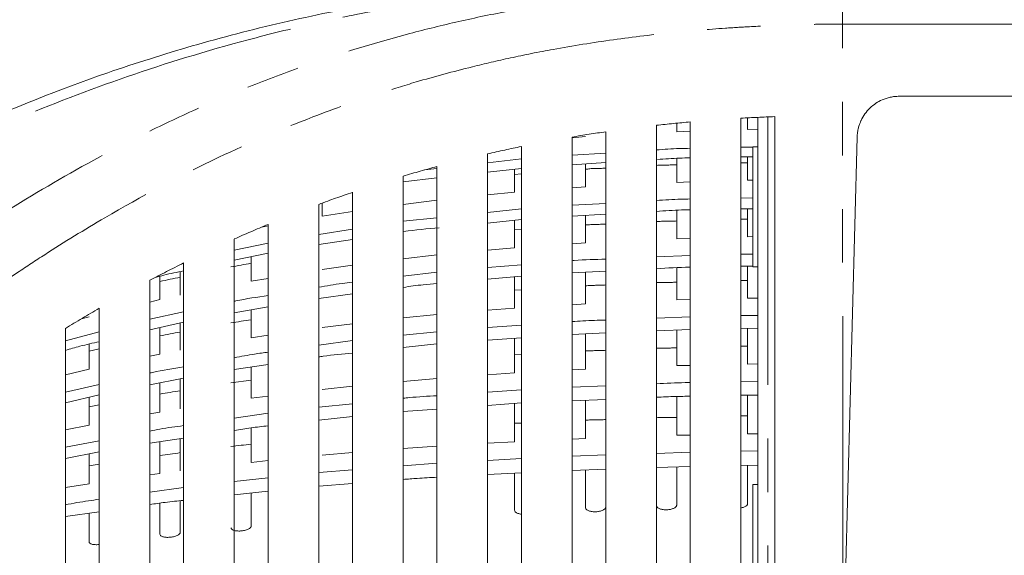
# Model space of a CAD drawing. Header units: millimetres. Extents: x 19 to 844, y 7 to 552.
# Tile 9 of 175: x 83 to 106, y 120 to 133. Entities that reach past the tile are written whole.
import ezdxf

# ---------------------------------------------------------------- set-up
doc = ezdxf.new("R2010")
doc.units = ezdxf.units.MM
doc.linetypes.add('PHANTOM', pattern=[12.7, 6.35, -1.27, 1.27, -1.27, 1.27, -1.27])

msp = doc.modelspace()

# ---------------------------------------------------------------- linework, layer by layer
at = {"color": 8, "linetype": 'PHANTOM', "lineweight": 0}
for p, q in [((102.666, 119.569), (102.651, 132.841)), ((102.651, 132.841), (270.648, 132.841)), ((100.888, 130.641), (100.888, 119.42))]:
    msp.add_line(p, q, dxfattribs=at)
at = {"color": 7, "linetype": 'Continuous', "lineweight": 15}
for p, q in [((129.297, 131.131), (103.999, 131.131)), ((100.248, 130.611), (100.248, 119.506)), ((100.408, 130.347), (100.408, 130.619)), ((100.648, 130.63), (100.648, 119.4)), ((101.048, 119.434), (101.048, 130.649)), ((98.248, 130.443), (98.248, 119.115)), ((98.248, 130.443), (98.248, 130.27)), ((98.728, 130.291), (98.728, 130.491)), ((99.048, 119.262), (99.048, 130.523)), ((96.568, 130.174), (96.248, 130.15)), ((96.248, 130.164), (96.248, 119.017)), ((97.048, 119.088), (97.048, 130.29)), ((99.048, 130.302), (98.728, 130.291)), ((100.648, 130.349), (100.408, 130.347)), ((103, 130.158), (102.723, 119.574)), ((95.048, 118.911), (95.048, 129.941)), ((100.248, 129.921), (100.528, 129.926)), ((100.648, 129.931), (100.528, 129.931)), ((100.528, 129.931), (100.528, 127.091)), ((94.248, 129.766), (94.248, 118.838)), ((96.248, 129.735), (97.048, 129.785)), ((100.528, 129.697), (100.248, 129.692)), ((100.408, 129.143), (100.408, 129.695)), ((93.048, 118.73), (93.048, 129.466)), ((94.248, 129.554), (95.048, 129.646)), ((97.048, 129.558), (96.248, 129.509)), ((96.568, 129.529), (96.568, 128.982)), ((98.728, 129.09), (98.728, 129.661)), ((100.408, 129.555), (100.248, 129.554)), ((92.248, 129.239), (92.248, 118.657)), ((92.76, 129.384), (93.048, 129.417)), ((95.048, 129.421), (94.248, 129.331)), ((94.888, 129.403), (94.888, 128.856)), ((95.048, 129.29), (94.888, 129.277)), ((93.048, 129.196), (92.248, 129.106)), ((96.568, 128.982), (96.248, 128.959)), ((99.048, 129.1), (98.728, 129.09)), ((100.528, 129.144), (100.408, 129.143)), ((91.048, 118.546), (91.048, 128.855)), ((94.888, 128.856), (94.248, 128.795)), ((90.248, 128.569), (90.248, 118.472)), ((90.328, 128.288), (90.328, 128.598)), ((93.048, 128.669), (92.248, 128.57)), ((96.248, 128.547), (97.048, 128.592)), ((100.248, 128.719), (100.528, 128.724)), ((91.048, 128.399), (90.328, 128.288)), ((94.248, 128.379), (95.048, 128.462)), ((97.048, 128.337), (96.248, 128.293)), ((96.568, 128.311), (96.568, 127.655)), ((98.728, 127.754), (98.728, 128.43)), ((100.528, 128.467), (100.248, 128.462)), ((100.408, 127.803), (100.408, 128.464)), ((89.048, 128.057), (88.892, 128.027)), ((89.048, 118.305), (89.048, 128.095)), ((92.248, 128.171), (93.048, 128.254)), ((95.048, 128.208), (94.248, 128.127)), ((94.888, 128.192), (94.888, 127.541)), ((100.408, 128.22), (100.248, 128.218)), ((90.248, 127.857), (91.048, 127.983)), ((95.048, 127.977), (94.888, 127.965)), ((100.528, 127.804), (100.408, 127.803)), ((88.248, 127.748), (88.248, 118.263)), ((88.248, 127.48), (89.048, 127.653)), ((91.048, 127.739), (90.248, 127.615)), ((96.568, 127.655), (96.248, 127.634)), ((99.048, 127.763), (98.728, 127.754)), ((89.048, 127.414), (88.248, 127.245)), ((93.048, 127.371), (92.248, 127.281)), ((94.888, 127.541), (94.248, 127.485)), ((98.248, 127.325), (99.048, 127.36)), ((100.248, 127.386), (100.528, 127.391)), ((87.048, 118.2), (87.048, 127.181)), ((88.648, 126.749), (88.648, 127.329)), ((91.048, 127.127), (90.328, 127.026)), ((94.248, 127.076), (95.048, 127.14)), ((100.531, 127.106), (100.248, 127.102)), ((100.408, 126.347), (100.408, 127.104)), ((86.968, 126.417), (86.968, 126.974)), ((92.248, 126.869), (93.048, 126.965)), ((97.048, 126.987), (96.248, 126.949)), ((96.568, 126.964), (96.568, 126.211)), ((98.728, 126.304), (98.728, 127.067)), ((100.528, 127.091), (100.648, 127.091)), ((86.488, 126.867), (86.488, 126.312)), ((89.048, 126.816), (88.648, 126.749)), ((95.048, 126.864), (94.248, 126.795)), ((94.888, 126.85), (94.888, 126.109)), ((100.408, 126.768), (100.248, 126.766)), ((91.048, 126.446), (90.248, 126.341)), ((95.048, 126.547), (94.888, 126.537)), ((86.488, 126.312), (86.248, 126.255)), ((96.568, 126.211), (96.248, 126.192)), ((99.048, 126.311), (98.728, 126.304)), ((100.648, 126.349), (100.408, 126.347)), ((86.248, 125.849), (87.048, 126.019)), ((89.048, 126.144), (88.248, 126)), ((88.648, 125.408), (88.648, 126.072)), ((93.048, 125.958), (92.248, 125.879)), ((94.888, 126.109), (94.248, 126.059)), ((84.808, 125.905), (84.627, 125.855)), ((87.048, 125.777), (86.248, 125.592)), ((86.968, 125.115), (86.968, 125.759)), ((91.048, 125.742), (90.328, 125.653)), ((94.248, 125.655), (95.048, 125.709)), ((98.248, 125.874), (99.048, 125.905)), ((100.248, 125.932), (100.648, 125.938)), ((84.248, 125.332), (85.048, 125.547)), ((86.488, 125.647), (86.488, 125.023)), ((92.248, 125.469), (93.048, 125.55)), ((97.048, 125.522), (96.248, 125.489)), ((96.568, 125.502), (96.568, 124.661)), ((99.048, 125.603), (98.248, 125.571)), ((98.728, 124.749), (98.728, 125.59)), ((100.648, 125.632), (100.248, 125.626)), ((84.808, 125.258), (84.808, 124.664)), ((89.048, 125.468), (88.648, 125.408)), ((90.248, 125.232), (91.048, 125.342)), ((93.048, 125.263), (92.248, 125.176)), ((95.048, 125.41), (94.248, 125.352)), ((94.888, 125.398), (94.888, 124.573)), ((85.048, 125.147), (84.808, 125.094)), ((86.488, 125.023), (86.248, 124.972)), ((95.048, 125.014), (94.888, 125.007)), ((100.408, 125.21), (100.248, 125.208)), ((89.048, 124.775), (88.248, 124.656)), ((100.648, 124.787), (100.408, 124.785)), ((84.808, 124.664), (84.248, 124.529)), ((88.648, 123.973), (88.648, 124.715)), ((94.888, 124.573), (94.248, 124.53)), ((96.568, 124.661), (96.248, 124.645)), ((99.048, 124.753), (98.728, 124.749)), ((87.048, 124.447), (86.248, 124.292)), ((86.488, 124.339), (86.488, 123.645)), ((86.968, 123.723), (86.968, 124.432)), ((88.648, 124.402), (88.168, 124.336)), ((93.048, 124.443), (92.248, 124.375)), ((100.248, 124.369), (100.648, 124.376)), ((84.248, 124.115), (85.048, 124.298)), ((91.048, 124.258), (90.328, 124.182)), ((94.248, 124.119), (95.048, 124.176)), ((96.248, 124.238), (97.048, 124.27)), ((85.048, 124.058), (84.248, 123.866)), ((84.808, 124), (84.808, 123.34)), ((89.048, 124.024), (88.648, 123.973)), ((90.248, 123.761), (91.048, 123.846)), ((95.048, 123.862), (94.248, 123.804)), ((94.888, 123.85), (94.888, 122.944)), ((97.048, 123.947), (96.248, 123.914)), ((96.568, 123.927), (96.568, 123.019)), ((98.728, 123.096), (98.728, 124.017)), ((100.648, 124.051), (100.248, 124.044)), ((100.408, 123.132), (100.408, 124.047)), ((85.048, 123.815), (84.808, 123.77)), ((86.488, 123.645), (86.248, 123.602)), ((88.248, 123.502), (89.048, 123.619)), ((93.048, 123.716), (92.248, 123.657)), ((91.048, 123.541), (90.248, 123.452)), ((95.048, 123.387), (94.888, 123.381)), ((100.408, 123.56), (100.248, 123.558)), ((84.808, 123.34), (84.248, 123.226)), ((88.648, 122.455), (88.648, 123.275)), ((84.248, 122.814), (85.048, 122.968)), ((87.048, 123.03), (86.248, 122.907)), ((86.488, 122.944), (86.488, 122.191)), ((86.968, 122.254), (86.968, 123.017)), ((94.888, 122.944), (94.248, 122.909)), ((96.568, 123.019), (96.248, 123.005)), ((99.048, 123.101), (98.728, 123.096)), ((100.648, 123.134), (100.408, 123.132)), ((85.048, 122.701), (84.248, 122.543)), ((91.048, 122.686), (90.328, 122.624)), ((93.048, 122.836), (92.248, 122.781)), ((98.248, 122.669), (99.048, 122.695)), ((100.248, 122.719), (100.648, 122.726)), ((84.808, 122.654), (84.808, 121.946)), ((89.048, 122.496), (88.648, 122.455)), ((94.248, 122.502), (95.048, 122.544)), ((96.248, 122.604), (97.048, 122.63)), ((85.048, 122.412), (84.808, 122.376)), ((90.248, 122.216), (91.048, 122.279)), ((92.248, 122.374), (93.048, 122.438)), ((95.048, 122.21), (94.248, 122.167)), ((97.048, 122.29), (96.248, 122.263)), ((96.568, 122.274), (96.568, 121.382)), ((99.048, 122.356), (98.248, 122.33)), ((98.728, 121.444), (98.728, 122.346)), ((100.648, 122.385), (100.248, 122.378)), ((100.408, 121.48), (100.408, 122.381)), ((86.488, 122.191), (86.248, 122.156)), ((88.248, 122), (89.048, 122.087)), ((94.888, 122.201), (94.888, 121.321)), ((84.808, 121.946), (84.248, 121.856)), ((86.248, 121.748), (87.048, 121.859)), ((89.048, 121.776), (88.248, 121.688)), ((91.048, 121.953), (90.248, 121.889)), ((100.648, 121.931), (100.528, 121.931)), ((100.528, 121.931), (100.528, 119.377)), ((86.968, 120.797), (86.968, 121.546)), ((88.648, 120.946), (88.648, 121.732)), ((85.048, 121.283), (84.248, 121.169)), ((86.488, 121.489), (86.488, 120.75)), ((84.808, 121.249), (84.808, 120.57))]:
    msp.add_line(p, q, dxfattribs=at)
for points, knots in [([(60.943, 117.593), (61.08, 117.679), (61.341, 117.842), (61.95, 118.225), (62.722, 118.715), (63.623, 119.292), (64.297, 119.726), (64.801, 120.053), (65.363, 120.419), (66.112, 120.907), (67.006, 121.494), (67.825, 122.033), (68.49, 122.471), (69.019, 122.819), (69.594, 123.198), (70.318, 123.673), (71.242, 124.277), (72.196, 124.895), (73.496, 125.727), (75.133, 126.75), (77.196, 127.974), (79.029, 128.977), (80.62, 129.774), (82.521, 130.658), (84.414, 131.415), (86.241, 132.021), (87.604, 132.434), (89.013, 132.801), (90.446, 133.114), (91.487, 133.316), (92.503, 133.49), (93.54, 133.644), (94.617, 133.783), (95.761, 133.906), (96.935, 134.008), (98.121, 134.088), (99.096, 134.137), (99.873, 134.166), (100.442, 134.184), (101.005, 134.196), (101.554, 134.205), (102.101, 134.211), (102.464, 134.211), (102.648, 134.211)], [0, 0, 0, 0, 0.013363, 0.025483, 0.059403, 0.088116, 0.112332, 0.124151, 0.136111, 0.165436, 0.194236, 0.219705, 0.241304, 0.254814, 0.267806, 0.293323, 0.319711, 0.349745, 0.377, 0.431706, 0.48815, 0.545089, 0.57512, 0.607712, 0.683944, 0.705918, 0.726946, 0.770633, 0.792052, 0.811439, 0.830502, 0.848906, 0.867878, 0.887617, 0.908295, 0.927592, 0.946779, 0.955965, 0.965137, 0.97406, 0.982825, 0.991263, 1, 1, 1, 1]), ([(103, 130.158), (103.001, 130.178), (103.003, 130.219), (103.01, 130.277), (103.019, 130.33), (103.03, 130.379), (103.043, 130.424), (103.056, 130.464), (103.07, 130.5), (103.083, 130.532), (103.116, 130.605), (103.182, 130.716), (103.3, 130.854), (103.439, 130.966), (103.572, 131.039), (103.687, 131.083), (103.786, 131.11), (103.891, 131.128), (103.963, 131.13), (103.999, 131.131)], [0, 0, 0, 0, 0.040445, 0.078304, 0.113578, 0.146267, 0.17637, 0.203887, 0.228819, 0.251165, 0.270925, 0.385574, 0.500289, 0.62196, 0.729449, 0.794165, 0.860825, 0.929435, 1, 1, 1, 1]), ([(101.048, 130.649), (100.982, 130.646), (100.848, 130.641), (100.649, 130.632), (100.448, 130.622), (100.315, 130.615), (100.248, 130.611)], [0, 0, 0, 0, 0.248053, 0.497345, 0.747965, 1, 1, 1, 1]), ([(99.048, 130.523), (98.982, 130.517), (98.85, 130.505), (98.651, 130.485), (98.45, 130.465), (98.316, 130.45), (98.248, 130.443)], [0, 0, 0, 0, 0.244424, 0.492521, 0.744358, 1, 1, 1, 1]), ([(97.048, 130.289), (96.983, 130.28), (96.85, 130.261), (96.651, 130.23), (96.45, 130.198), (96.316, 130.176), (96.248, 130.165)], [0, 0, 0, 0, 0.243292, 0.491024, 0.743245, 1, 1, 1, 1]), ([(95.048, 129.94), (94.983, 129.927), (94.851, 129.9), (94.652, 129.857), (94.451, 129.813), (94.316, 129.782), (94.248, 129.767)], [0, 0, 0, 0, 0.241483, 0.488623, 0.741452, 1, 1, 1, 1]), ([(98.248, 129.86), (98.428, 129.873), (98.694, 129.894), (98.962, 129.897), (99.048, 129.898)], [0, 0, 0, 0, 0.674946, 1, 1, 1, 1]), ([(99.048, 129.67), (98.964, 129.669), (98.704, 129.666), (98.445, 129.646), (98.271, 129.633)], [0, 0, 0, 0, 0.325417, 1, 1, 1, 1]), ([(93.048, 129.466), (92.983, 129.448), (92.851, 129.412), (92.653, 129.357), (92.451, 129.299), (92.317, 129.259), (92.248, 129.239)], [0, 0, 0, 0, 0.2406529, 0.4875222, 0.7406308, 1, 1, 1, 1]), ([(98.728, 129.508), (98.685, 129.506), (98.605, 129.503), (98.487, 129.501), (98.371, 129.498), (98.291, 129.495), (98.248, 129.493)], [0, 0, 0, 0, 0.270451, 0.503286, 0.733115, 1, 1, 1, 1]), ([(97.048, 129.431), (97.038, 129.431), (97.015, 129.429), (96.97, 129.424), (96.911, 129.417), (96.854, 129.416), (96.808, 129.417), (96.769, 129.418), (96.724, 129.418), (96.672, 129.413), (96.628, 129.408), (96.594, 129.404), (96.577, 129.403), (96.568, 129.402)], [0, 0, 0, 0, 0.061768, 0.143814, 0.286923, 0.429445, 0.500729, 0.572013, 0.670398, 0.785494, 0.892622, 0.946214, 1, 1, 1, 1]), ([(91.048, 128.854), (90.981, 128.831), (90.847, 128.785), (90.652, 128.716), (90.452, 128.645), (90.32, 128.596), (90.248, 128.57)], [0, 0, 0, 0, 0.24747, 0.496656, 0.728753, 1, 1, 1, 1]), ([(98.248, 128.66), (98.442, 128.674), (98.709, 128.693), (98.976, 128.696), (99.048, 128.697)], [0, 0, 0, 0, 0.727202, 1, 1, 1, 1]), ([(99.048, 128.44), (98.98, 128.439), (98.713, 128.436), (98.447, 128.417), (98.248, 128.404)], [0, 0, 0, 0, 0.254736, 1, 1, 1, 1]), ([(89.048, 128.095), (88.98, 128.066), (88.844, 128.009), (88.576, 127.894), (88.379, 127.807), (88.248, 127.749)], [0, 0, 0, 0, 0.252952, 0.503668, 1, 1, 1, 1]), ([(97.048, 128.102), (97.005, 128.1), (96.925, 128.096), (96.807, 128.093), (96.69, 128.089), (96.611, 128.085), (96.568, 128.082)], [0, 0, 0, 0, 0.269406, 0.504093, 0.734081, 1, 1, 1, 1]), ([(98.728, 128.176), (98.708, 128.175), (98.668, 128.173), (98.612, 128.17), (98.552, 128.169), (98.49, 128.169), (98.425, 128.169), (98.366, 128.168), (98.308, 128.165), (98.268, 128.163), (98.248, 128.162)], [0, 0, 0, 0, 0.12573, 0.25146, 0.34991, 0.501726, 0.639777, 0.75111, 0.875555, 1, 1, 1, 1]), ([(93.104, 128.011), (92.822, 127.99), (92.536, 127.968), (92.252, 127.924), (92.248, 127.923)], [0, 0, 0, 0, 0.986305, 1, 1, 1, 1]), ([(87.048, 127.18), (86.979, 127.146), (86.843, 127.077), (86.575, 126.941), (86.379, 126.839), (86.248, 126.771)], [0, 0, 0, 0, 0.256481, 0.504198, 1, 1, 1, 1]), ([(88.648, 127.175), (88.568, 127.16), (88.408, 127.131), (88.248, 127.101), (88.168, 127.086)], [0, 0, 0, 0, 0.500754, 1, 1, 1, 1]), ([(96.248, 127.235), (96.266, 127.236), (96.532, 127.258), (96.799, 127.265), (97.048, 127.272)], [0, 0, 0, 0, 0.066434, 1, 1, 1, 1]), ([(87.048, 126.991), (86.892, 126.961), (86.666, 126.919), (86.446, 126.856), (86.379, 126.838)], [0, 0, 0, 0, 0.696396, 1, 1, 1, 1]), ([(99.048, 127.082), (99.043, 127.082), (98.777, 127.077), (98.51, 127.061), (98.248, 127.044)], [0, 0, 0, 0, 0.01831, 1, 1, 1, 1]), ([(86.248, 126.77), (86.248, 126.246), (86.248, 124.746), (86.248, 121.845), (86.248, 119.467), (86.248, 118.066)], [0, 0, 0, 0, 0.180604, 0.516947, 1, 1, 1, 1]), ([(86.968, 126.845), (86.888, 126.828), (86.728, 126.793), (86.568, 126.758), (86.488, 126.74)], [0, 0, 0, 0, 0.500817, 1, 1, 1, 1]), ([(90.248, 126.605), (90.432, 126.638), (90.698, 126.685), (90.966, 126.716), (91.048, 126.725)], [0, 0, 0, 0, 0.691715, 1, 1, 1, 1]), ([(93.048, 126.692), (92.94, 126.684), (92.673, 126.663), (92.407, 126.625), (92.248, 126.602)], [0, 0, 0, 0, 0.403051, 1, 1, 1, 1]), ([(97.048, 126.659), (97.005, 126.657), (96.925, 126.654), (96.807, 126.651), (96.69, 126.647), (96.611, 126.643), (96.568, 126.641)], [0, 0, 0, 0, 0.268276, 0.503775, 0.734848, 1, 1, 1, 1]), ([(98.728, 126.724), (98.702, 126.723), (98.662, 126.722), (98.581, 126.72), (98.488, 126.72), (98.368, 126.72), (98.288, 126.717), (98.248, 126.715)], [0, 0, 0, 0, 0.166244, 0.251347, 0.501699, 0.751203, 1, 1, 1, 1]), ([(88.248, 126.274), (88.261, 126.276), (88.525, 126.333), (88.793, 126.371), (89.048, 126.407)], [0, 0, 0, 0, 0.046334, 1, 1, 1, 1]), ([(84.248, 125.63), (84.382, 125.711), (84.645, 125.871), (84.915, 126.028), (85.048, 126.106)], [0, 0, 0, 0, 0.5048094, 1, 1, 1, 1]), ([(85.048, 117.964), (85.048, 119.288), (85.048, 121.841), (85.048, 124.555), (85.048, 125.945), (85.048, 126.106)], [0, 0, 0, 0, 0.487865, 0.94088, 1, 1, 1, 1]), ([(88.648, 125.836), (88.568, 125.823), (88.408, 125.798), (88.248, 125.771), (88.168, 125.758)], [0, 0, 0, 0, 0.500789, 1, 1, 1, 1]), ([(96.248, 125.79), (96.335, 125.796), (96.601, 125.816), (96.868, 125.823), (97.048, 125.828)], [0, 0, 0, 0, 0.324311, 1, 1, 1, 1]), ([(84.248, 125.629), (84.248, 125.477), (84.248, 125.055), (84.248, 123.744), (84.248, 121.423), (84.248, 119.267), (84.248, 118), (84.248, 117.896)], [0, 0, 0, 0, 0.059139, 0.163606, 0.508525, 0.959758, 1, 1, 1, 1]), ([(86.968, 125.544), (86.888, 125.529), (86.728, 125.499), (86.568, 125.467), (86.488, 125.452)], [0, 0, 0, 0, 0.500851, 1, 1, 1, 1]), ([(100.408, 124.785), (100.408, 124.833), (100.408, 124.941), (100.408, 125.151), (100.408, 125.384), (100.408, 125.559), (100.408, 125.629)], [0, 0, 0, 0, 0.1674318, 0.3773955, 0.7522209, 1, 1, 1, 1]), ([(85.048, 125.314), (84.895, 125.281), (84.626, 125.222), (84.362, 125.144), (84.248, 125.11)], [0, 0, 0, 0, 0.569139, 1, 1, 1, 1]), ([(88.248, 124.935), (88.409, 124.966), (88.674, 125.017), (88.942, 125.052), (89.048, 125.065)], [0, 0, 0, 0, 0.604777, 1, 1, 1, 1]), ([(91.048, 125.046), (90.816, 125.024), (90.549, 125), (90.284, 124.96), (90.248, 124.954)], [0, 0, 0, 0, 0.86697, 1, 1, 1, 1]), ([(97.048, 125.111), (97.006, 125.109), (96.925, 125.106), (96.807, 125.103), (96.69, 125.1), (96.611, 125.097), (96.568, 125.095)], [0, 0, 0, 0, 0.267207, 0.503433, 0.735538, 1, 1, 1, 1]), ([(98.728, 125.169), (98.688, 125.168), (98.608, 125.165), (98.488, 125.165), (98.368, 125.165), (98.288, 125.162), (98.248, 125.161)], [0, 0, 0, 0, 0.251292, 0.501645, 0.751176, 1, 1, 1, 1]), ([(86.248, 124.573), (86.269, 124.578), (86.533, 124.639), (86.801, 124.681), (87.048, 124.719)], [0, 0, 0, 0, 0.079111, 1, 1, 1, 1]), ([(98.248, 124.319), (98.474, 124.33), (98.741, 124.343), (99.007, 124.347), (99.048, 124.348)], [0, 0, 0, 0, 0.846736, 1, 1, 1, 1]), ([(92.248, 123.974), (92.298, 123.979), (92.564, 124.008), (92.831, 124.023), (93.048, 124.035)], [0, 0, 0, 0, 0.185526, 1, 1, 1, 1]), ([(99.048, 124.022), (98.932, 124.021), (98.665, 124.017), (98.399, 124.005), (98.248, 123.997)], [0, 0, 0, 0, 0.435335, 1, 1, 1, 1]), ([(97.048, 123.469), (97.028, 123.469), (96.988, 123.467), (96.932, 123.464), (96.872, 123.462), (96.81, 123.463), (96.745, 123.463), (96.686, 123.462), (96.628, 123.459), (96.588, 123.457), (96.568, 123.456)], [0, 0, 0, 0, 0.125819, 0.251638, 0.350347, 0.501956, 0.640145, 0.751282, 0.875641, 1, 1, 1, 1]), ([(98.728, 123.521), (98.688, 123.52), (98.608, 123.517), (98.488, 123.517), (98.368, 123.518), (98.288, 123.515), (98.248, 123.514)], [0, 0, 0, 0, 0.251232, 0.501579, 0.751137, 1, 1, 1, 1]), ([(86.248, 123.198), (86.328, 123.213), (86.593, 123.266), (86.861, 123.301), (87.048, 123.326)], [0, 0, 0, 0, 0.300616, 1, 1, 1, 1]), ([(89.048, 123.319), (88.914, 123.306), (88.646, 123.279), (88.381, 123.235), (88.248, 123.214)], [0, 0, 0, 0, 0.501437, 1, 1, 1, 1]), ([(86.968, 122.685), (86.888, 122.674), (86.728, 122.653), (86.568, 122.632), (86.488, 122.621)], [0, 0, 0, 0, 0.500935, 1, 1, 1, 1]), ([(93.048, 122.102), (92.893, 122.094), (92.626, 122.082), (92.36, 122.059), (92.248, 122.05)], [0, 0, 0, 0, 0.581123, 1, 1, 1, 1]), ([(84.248, 121.451), (84.43, 121.484), (84.696, 121.533), (84.963, 121.569), (85.048, 121.58)], [0, 0, 0, 0, 0.6825989, 1, 1, 1, 1]), ([(87.048, 121.555), (86.902, 121.54), (86.635, 121.513), (86.369, 121.473), (86.248, 121.455)], [0, 0, 0, 0, 0.547111, 1, 1, 1, 1]), ([(94.888, 121.321), (94.89, 121.312), (94.892, 121.297), (94.914, 121.271), (94.952, 121.249), (95.004, 121.235), (95.032, 121.229), (95.048, 121.228), (95.048, 121.228)], [0, 0, 0, 0, 0.201562, 0.360951, 0.689257, 0.844716, 0.995033, 1, 1, 1, 1]), ([(97.048, 121.397), (97.048, 121.393), (97.047, 121.386), (97.043, 121.375), (97.038, 121.366), (97.033, 121.359), (97.023, 121.349), (97.006, 121.335), (96.966, 121.313), (96.904, 121.293), (96.814, 121.282), (96.723, 121.286), (96.656, 121.301), (96.614, 121.32), (96.59, 121.338), (96.572, 121.359), (96.57, 121.374), (96.568, 121.382)], [0, 0, 0, 0, 0.039039, 0.072519, 0.10044, 0.122798, 0.139595, 0.206519, 0.265089, 0.384262, 0.493601, 0.606797, 0.727033, 0.789107, 0.857404, 0.919817, 1, 1, 1, 1]), ([(98.728, 121.444), (98.728, 121.44), (98.727, 121.432), (98.723, 121.422), (98.718, 121.413), (98.713, 121.406), (98.703, 121.395), (98.686, 121.381), (98.646, 121.36), (98.584, 121.34), (98.495, 121.329), (98.404, 121.333), (98.337, 121.35), (98.294, 121.369), (98.27, 121.387), (98.252, 121.408), (98.25, 121.423), (98.248, 121.432)], [0, 0, 0, 0, 0.03797, 0.07091, 0.098819, 0.121695, 0.139539, 0.206215, 0.264724, 0.383477, 0.492632, 0.605892, 0.726468, 0.788605, 0.85714, 0.919164, 1, 1, 1, 1]), ([(100.248, 121.378), (100.252, 121.378), (100.286, 121.382), (100.339, 121.402), (100.397, 121.437), (100.404, 121.466), (100.408, 121.48)], [0, 0, 0, 0, 0.0362674, 0.3354841, 0.6497759, 1, 1, 1, 1]), ([(88.648, 120.946), (88.648, 120.943), (88.648, 120.936), (88.644, 120.926), (88.638, 120.916), (88.626, 120.903), (88.607, 120.887), (88.564, 120.864), (88.495, 120.841), (88.4, 120.827), (88.309, 120.828), (88.243, 120.841), (88.2, 120.859), (88.174, 120.88), (88.17, 120.897), (88.168, 120.906)], [0, 0, 0, 0, 0.033752, 0.067533, 0.101346, 0.135189, 0.201001, 0.267808, 0.399311, 0.516533, 0.630155, 0.749424, 0.820998, 0.904458, 1, 1, 1, 1]), ([(86.968, 120.797), (86.968, 120.794), (86.968, 120.788), (86.964, 120.778), (86.958, 120.768), (86.946, 120.755), (86.927, 120.739), (86.884, 120.716), (86.815, 120.693), (86.72, 120.678), (86.629, 120.677), (86.562, 120.688), (86.52, 120.706), (86.494, 120.725), (86.49, 120.742), (86.488, 120.75)], [0, 0, 0, 0, 0.033598, 0.067244, 0.100938, 0.13468, 0.200531, 0.267314, 0.399872, 0.517311, 0.631699, 0.750734, 0.822898, 0.905914, 1, 1, 1, 1]), ([(84.808, 120.57), (84.809, 120.564), (84.811, 120.552), (84.831, 120.533), (84.865, 120.517), (84.911, 120.508), (84.951, 120.504), (84.995, 120.504), (85.028, 120.505), (85.045, 120.508), (85.048, 120.509)], [0, 0, 0, 0, 0.142538, 0.273542, 0.500803, 0.62273, 0.742262, 0.859974, 0.976464, 1, 1, 1, 1])]:
    msp.add_open_spline(points, degree=3, knots=knots, dxfattribs=at)
at = {"color": 8, "linetype": 'PHANTOM', "lineweight": 0}
for points, knots in [([(61.785, 117.741), (61.944, 117.841), (62.255, 118.038), (62.716, 118.332), (63.164, 118.619), (63.598, 118.898), (64.018, 119.17), (64.424, 119.433), (64.816, 119.688), (65.194, 119.934), (65.557, 120.172), (65.906, 120.4), (66.24, 120.62), (66.559, 120.829), (66.863, 121.029), (67.152, 121.22), (67.425, 121.4), (67.683, 121.57), (67.926, 121.731), (68.152, 121.88), (68.363, 122.02), (68.558, 122.148), (68.737, 122.267), (68.9, 122.374), (69.046, 122.471), (69.176, 122.557), (69.29, 122.632), (69.387, 122.696), (69.468, 122.749), (69.532, 122.791), (69.768, 122.947), (70.465, 123.408), (71.527, 124.105), (72.728, 124.883), (74.158, 125.795), (75.965, 126.913), (77.987, 128.084), (80.364, 129.355), (82.861, 130.537), (85.856, 131.683), (88.25, 132.404), (90.273, 132.895), (91.81, 133.209), (93.451, 133.484), (95.165, 133.709), (96.995, 133.886), (98.519, 133.988), (99.77, 134.046), (100.616, 134.073), (101.341, 134.089), (101.876, 134.096), (102.299, 134.099), (102.544, 134.099), (102.648, 134.099)], [0, 0, 0, 0, 0.015812, 0.031112, 0.045898, 0.060172, 0.073933, 0.087181, 0.099916, 0.112139, 0.12385, 0.135048, 0.145733, 0.155906, 0.165567, 0.174715, 0.18335, 0.191474, 0.199084, 0.206182, 0.212767, 0.21884, 0.2244, 0.229447, 0.233982, 0.238004, 0.241513, 0.244509, 0.246993, 0.248964, 0.250422, 0.268802, 0.313074, 0.346792, 0.375746, 0.438432, 0.501144, 0.541819, 0.626615, 0.68929, 0.751856, 0.783116, 0.814314, 0.842957, 0.87651, 0.907685, 0.938549, 0.953206, 0.969323, 0.979673, 0.988234, 0.995009, 1, 1, 1, 1]), ([(70.2, 117.979), (70.29, 118.066), (70.473, 118.241), (70.754, 118.508), (71.043, 118.783), (71.342, 119.064), (71.809, 119.504), (72.453, 120.107), (73.579, 121.146), (75.051, 122.47), (76.87, 124.028), (78.75, 125.545), (80.656, 126.964), (82.656, 128.31), (84.412, 129.355), (85.939, 130.163), (87.18, 130.758), (88.48, 131.318), (89.778, 131.812), (91.076, 132.246), (92.32, 132.604), (93.557, 132.908), (95.014, 133.213), (96.797, 133.503), (98.555, 133.688), (99.916, 133.78), (100.666, 133.815), (101.223, 133.833), (101.583, 133.842), (101.941, 133.848), (102.295, 133.852), (102.531, 133.852), (102.648, 133.852)], [0, 0, 0, 0, 0.013037, 0.026388, 0.040062, 0.054065, 0.068403, 0.105619, 0.143498, 0.221703, 0.299882, 0.372362, 0.446716, 0.515523, 0.585093, 0.621261, 0.658655, 0.69626, 0.732279, 0.764012, 0.796316, 0.823136, 0.849902, 0.892792, 0.933943, 0.951144, 0.968148, 0.974658, 0.981091, 0.987455, 0.993755, 1, 1, 1, 1]), ([(102.648, 133.852), (102.649, 133.771), (102.649, 133.631), (102.65, 133.276), (102.651, 133.062), (102.651, 132.841)], [0, 0, 0, 0, 0.5, 0.5, 1, 1, 1, 1]), ([(71.286, 116.973), (71.389, 117.071), (71.609, 117.281), (71.962, 117.616), (72.359, 117.993), (72.941, 118.541), (73.605, 119.16), (74.294, 119.795), (75.037, 120.473), (76.111, 121.44), (77.688, 122.816), (79.432, 124.259), (80.96, 125.436), (82.129, 126.283), (82.992, 126.876), (84.001, 127.539), (85.529, 128.481), (87.604, 129.593), (89.823, 130.553), (91.424, 131.124), (92.692, 131.516), (93.717, 131.795), (94.807, 132.049), (95.91, 132.269), (97.199, 132.477), (98.568, 132.641), (99.66, 132.733), (100.525, 132.786), (101.124, 132.813), (101.655, 132.829), (102.025, 132.837), (102.353, 132.841), (102.557, 132.841), (102.651, 132.841)], [0, 0, 0, 0, 0.015066, 0.032158, 0.051276, 0.07242, 0.115349, 0.144807, 0.167897, 0.217159, 0.289474, 0.373282, 0.433874, 0.469908, 0.505911, 0.528793, 0.57783, 0.66378, 0.728031, 0.770731, 0.792092, 0.824199, 0.844943, 0.867316, 0.897285, 0.926079, 0.949045, 0.959755, 0.97458, 0.982135, 0.988887, 0.99484, 1, 1, 1, 1])]:
    msp.add_open_spline(points, degree=3, knots=knots, dxfattribs=at)
at = {"color": 7, "linetype": 'Continuous', "lineweight": 15}
for points in [[(86.968, 124.153), (86.888, 124.14), (86.728, 124.114), (86.568, 124.088), (86.488, 124.074)], [(88.648, 122.886), (88.568, 122.877), (88.408, 122.859), (88.248, 122.841), (88.168, 122.832)]]:
    msp.add_open_spline(points, degree=3, dxfattribs=at)

doc.saveas('drawing.dxf')
